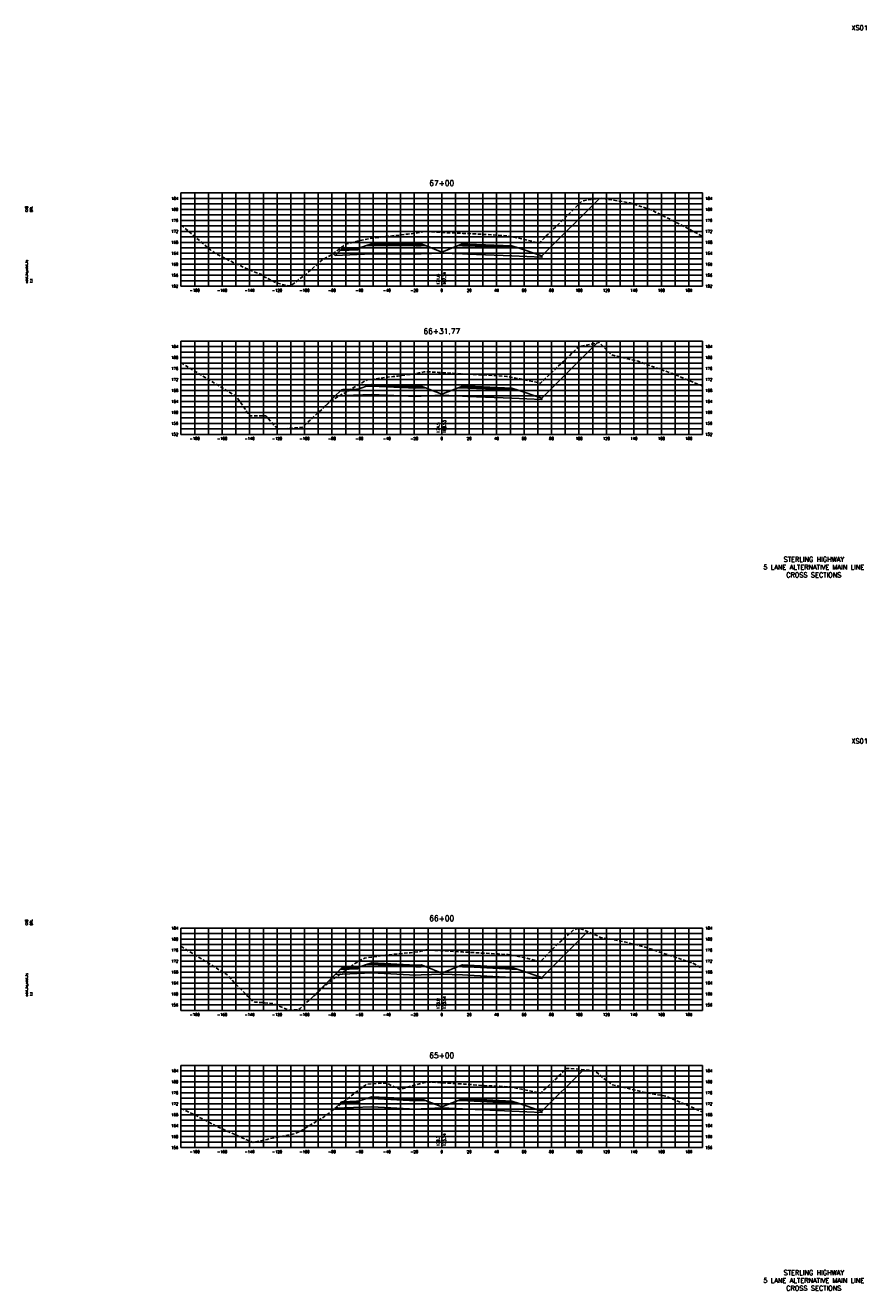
# Model space of a CAD drawing. Extents: x 37 to 10140, y -1968 to 9206.
# Tile 66 of 105: x 767 to 1380, y 6776 to 7698. Entities that reach past the tile are written whole.
import ezdxf
from ezdxf.enums import TextEntityAlignment as Align

# ---------------------------------------------------------------- set-up
doc = ezdxf.new("R2010")
doc.units = 0
doc.header["$LTSCALE"] = 20
doc.header["$MEASUREMENT"] = 0
doc.linetypes.add('HIDDEN_050%', pattern=[0.1875, 0.125, -0.0625])
for name, color, linetype in [('S-AT-TXT175', 6, 'Continuous'), ('S-AT-TXT80', 1, 'Continuous'), ('XDATUM', 3, 'Continuous'), ('XEG', 1, 'HIDDEN_050%'), ('XFG', 2, 'Continuous'), ('XGRID', 251, 'Continuous'), ('XGRIDT', 2, 'Continuous'), ('XREF-BORDER', 7, 'Continuous')]:
    doc.layers.add(name, color=color, linetype=linetype)
doc.styles.add('L100', font='simplex.shx', dxfattribs={"height": 2})
doc.styles.add('L175', font='ROMANSM.shx', dxfattribs={"height": 3.5})
doc.styles.add('L80', font='ROMANSM.shx', dxfattribs={"height": 1.6})

# ---------------------------------------------------------------- blocks, each defined once
blk = doc.blocks.new('03025_00_att1')
at = {"layer": 'S-AT-TXT175', "style": 'L175'}
for tag, p in [('NUM', (32.402, 20.822)), ('LINE1', (30.64, 1.444)), ('LINE2', (30.64, 1.161)), ('LINE3', (30.64, 0.877))]:
    blk.add_attdef(tag, text='', height=0.175, dxfattribs=at).set_placement(p, align=Align.CENTER)
at = {"layer": 'S-AT-TXT80', "style": 'L80'}
for tag, p in [('DESIGNED', (2.094, 14.201)), ('CHECKED', (2.265, 14.201)), ('DRAFTED', (2.436, 14.201)), ('PCTB', (2.094, 11.605)), ('PSCALE', (2.265, 11.605)), ('PVIEW', (2.436, 11.605))]:
    blk.add_attdef(tag, p, '', height=0.08, rotation=90, dxfattribs=at)

msp = doc.modelspace()

# ---------------------------------------------------------------- linework, layer by layer
at = {"layer": 'XDATUM', "flags": 128}
for points in [[(991, 7531.92), (992.41, 7530.52), (1019, 7531.58), (1051, 7531.34), (1055, 7531.5), (1070, 7532.1), (1085, 7531.5), (1089, 7531.34), (1121, 7530.06), (1143, 7529.18), (1143, 7530.07), (1184.94, 7572.01)], [(983.27, 7418.84), (992.41, 7427.98), (1019, 7429.04), (1051, 7427.71), (1055, 7427.87), (1070, 7428.47), (1085, 7427.87), (1089, 7427.71), (1121, 7426.38), (1143, 7425.5), (1143, 7426.39), (1183.27, 7466.66)], [(974.78, 6988.71), (992.41, 7006.34), (1019, 7007.41), (1051, 7005.74), (1055, 7005.9), (1070, 7006.5), (1085, 7005.9), (1089, 7005.74), (1121, 7004.08), (1143, 7003.2), (1143, 7004.09), (1176.38, 7037.46)], [(992.4, 6908.75), (992.41, 6908.74), (1019, 6909.81), (1051, 6908.14), (1055, 6908.3), (1070, 6908.9), (1085, 6908.3), (1089, 6908.14), (1121, 6906.48), (1143, 6905.6), (1143, 6906.49), (1173.3, 6936.79)]]:
    msp.add_lwpolyline(points, dxfattribs=at)
at = {"layer": 'XEG', "flags": 128}
for points in [[(880, 7552.37), (880.81, 7552.07), (901.38, 7534.5), (905.31, 7531.83), (906.69, 7531.11), (920.8, 7524.04), (934.5, 7517.93), (938.57, 7516.62), (940.52, 7514.93), (949.46, 7510.53), (953.08, 7509.48), (959.64, 7508.22), (970.61, 7516.33), (982.35, 7526.76), (990.39, 7531.47), (1000.1, 7538.65), (1010.37, 7541.39), (1017.18, 7542.71), (1025.27, 7543.72), (1040.72, 7545.55), (1045.26, 7546.02), (1052.21, 7546.85), (1054.4, 7547.16), (1057.69, 7547.85), (1060.37, 7547.79), (1065.28, 7547.53), (1070, 7547.26), (1073.33, 7547.06), (1077.81, 7546.9), (1080.73, 7546.8), (1085.54, 7546.55), (1090.46, 7546.35), (1098.72, 7545.87), (1103.48, 7545.61), (1110.67, 7545.16), (1113.7, 7544.95), (1118.2, 7544.64), (1120.78, 7544.06), (1125.55, 7543.26), (1132.45, 7541.56), (1141.12, 7539.42), (1148.72, 7547.27), (1159.14, 7557.11), (1164.28, 7562.29), (1172.39, 7570.15), (1182.32, 7571.82), (1186.3, 7572.11), (1206.54, 7568.87), (1207.01, 7568.8), (1222.5, 7563.75), (1243.05, 7553.42), (1260, 7544.36)], [(880, 7452.29), (892.62, 7444.45), (918, 7429.09), (920.49, 7427.26), (928.98, 7415.16), (930.23, 7413.45), (936.61, 7413.57), (941.79, 7413.45), (950.4, 7403.88), (950.51, 7403.78), (950.64, 7403.75), (968.38, 7405.13), (969.55, 7406.13), (989.39, 7424.51), (995.38, 7428), (1015.51, 7439.74), (1016.06, 7439.81), (1034.56, 7442.18), (1038.01, 7442.51), (1050.19, 7444.05), (1051.03, 7444.15), (1053.66, 7444.76), (1057.16, 7445.49), (1057.93, 7445.68), (1064.56, 7445.38), (1065.63, 7445.33), (1067.58, 7445.21), (1070, 7445.05), (1078.01, 7444.53), (1083.67, 7444.24), (1084.75, 7444.18), (1097.11, 7443.49), (1098.86, 7443.38), (1100.37, 7443.3), (1110.9, 7442.69), (1117.41, 7442.23), (1118.29, 7442.19), (1127.03, 7440.5), (1128.1, 7440.3), (1140.55, 7437.58), (1141.91, 7437.24), (1143.1, 7438.47), (1158.01, 7452.59), (1158.74, 7453.24), (1169.87, 7463.9), (1170.13, 7463.97), (1182.72, 7466.55), (1184.64, 7466.95), (1184.69, 7466.91), (1193.74, 7457.96), (1197.79, 7456.97), (1213.01, 7453.28), (1238.12, 7444.26), (1258.73, 7435.8), (1260, 7434.99)], [(880, 7026.76), (913.59, 7006.07), (921.15, 6997.91), (921.57, 6997.56), (931.82, 6987.22), (932.44, 6986.57), (934.13, 6986.17), (946.98, 6985.05), (957.73, 6980.44), (958.1, 6980.26), (958.51, 6980.28), (965.41, 6980.44), (965.58, 6980.42), (966.92, 6981.52), (987.12, 7000.02), (1007.13, 7014.38), (1013.71, 7018.21), (1026.57, 7020.01), (1030.91, 7020.56), (1047.1, 7022.11), (1049.34, 7022.39), (1053.45, 7022.9), (1054.01, 7023.03), (1054.75, 7023.18), (1058.68, 7024.15), (1060.05, 7024.09), (1065.91, 7023.78), (1070, 7023.54), (1076.49, 7023.15), (1078.44, 7023.02), (1079.5, 7022.97), (1085.16, 7022.67), (1087.65, 7022.53), (1098.92, 7021.84), (1108.67, 7021.31), (1111.04, 7021.18), (1112.51, 7021.07), (1118.46, 7020.74), (1120.48, 7020.35), (1127.27, 7019.1), (1130.46, 7018.4), (1141.9, 7015.58), (1151.81, 7025.83), (1155.98, 7029.78), (1162.62, 7035.61), (1165.78, 7038.64), (1167.67, 7039.2), (1170.55, 7039.84), (1180.34, 7035.85), (1186.15, 7033.06), (1194.15, 7031.9), (1212.25, 7027.97), (1219.91, 7025.69), (1252.97, 7014.43), (1260, 7010.67)], [(880, 6908.57), (890.51, 6903.66), (907.07, 6895), (932.25, 6883.75), (942.9, 6886.05), (962.69, 6890.21), (966.16, 6891.48), (980.32, 6900.12), (984.3, 6902.53), (1014.37, 6925.63), (1015.28, 6926.28), (1015.62, 6926.29), (1028.93, 6927.05), (1029.45, 6927.07), (1033.97, 6925.04), (1039.67, 6922.46), (1039.68, 6922.46), (1039.7, 6922.46), (1043.99, 6923.75), (1054.99, 6927.04), (1055.01, 6927.04), (1055.02, 6927.05), (1055.04, 6927.05), (1056.86, 6927.36), (1059.67, 6927.84), (1059.71, 6927.84), (1067.38, 6927.47), (1067.47, 6927.46), (1070, 6927.32), (1079.72, 6926.76), (1086.39, 6926.34), (1086.46, 6926.34), (1086.62, 6926.33), (1100.35, 6925.29), (1100.95, 6925.26), (1112.08, 6924.7), (1118.83, 6924.27), (1119.32, 6924.25), (1119.68, 6924.17), (1128.41, 6922.54), (1140.64, 6920.04), (1142.02, 6919.81), (1143.05, 6920.79), (1153.27, 6930.16), (1153.94, 6930.9), (1160.76, 6937.69), (1163.42, 6937.83), (1176.88, 6936.41), (1181.62, 6936.03), (1187.58, 6930.75), (1194.37, 6925.83), (1206.85, 6922.91), (1216.58, 6920.56), (1220.11, 6919.81), (1233.69, 6917.48), (1260, 6906.02)]]:
    msp.add_lwpolyline(points, dxfattribs=at)
at = {"layer": 'XFG', "flags": 128}
for points in [[(1143, 7530.07), (1143, 7530.07), (1184.94, 7572.01)], [(1070, 7532.84), (1058.05, 7537.63), (1055, 7537.5), (1051, 7537.34), (1019, 7537.58), (1014.43, 7537.4), (1009, 7535.59), (1009, 7534.59), (995.96, 7534.07), (992.41, 7530.52), (1019, 7531.58), (1051, 7531.34), (1055, 7531.5), (1070, 7532.1), (1070, 7532.84)], [(1055, 7537.84), (1051, 7537.68), (1019, 7537.92), (1019, 7538.92), (1014.43, 7537.4), (1019, 7537.58), (1051, 7537.34), (1055, 7537.5), (1058.05, 7537.63), (1055, 7538.84), (1055, 7537.84)], [(1055, 7538.84), (1051, 7538.68), (1019, 7538.92), (1019, 7538.58), (1051, 7538.34), (1055, 7538.5), (1055, 7538.84)], [(1055, 7538.5), (1051, 7538.34), (1019, 7538.58), (1019, 7537.92), (1051, 7537.68), (1055, 7537.84), (1055, 7538.5)], [(1070, 7532.84), (1081.95, 7537.63), (1085, 7537.5), (1089, 7537.34), (1121, 7536.06), (1125.57, 7535.88), (1143, 7530.07), (1143, 7529.18), (1121, 7530.06), (1089, 7531.34), (1085, 7531.5), (1070, 7532.1)], [(1085, 7538.84), (1081.95, 7537.63), (1085, 7537.5), (1089, 7537.34), (1121, 7536.06), (1125.57, 7535.88), (1121, 7537.4), (1121, 7536.4), (1089, 7537.68), (1085, 7537.84), (1085, 7538.84)], [(1085, 7538.84), (1085, 7538.5), (1089, 7538.34), (1121, 7537.06), (1121, 7537.4), (1089, 7538.68), (1085, 7538.84)], [(1085, 7538.5), (1085, 7537.84), (1089, 7537.68), (1121, 7536.4), (1121, 7537.06), (1089, 7538.34), (1085, 7538.5)], [(992.41, 7530.52), (992.41, 7530.52), (991, 7531.92)], [(1009, 7535.59), (1008, 7535.55), (1008, 7535.21), (998, 7534.81), (998, 7535.15), (997, 7535.11), (995.96, 7534.07), (1009, 7534.59), (1009, 7535.59)], [(1008, 7535.55), (998, 7535.15), (998, 7534.81), (1008, 7535.21), (1008, 7535.55)], [(1143, 7426.39), (1143, 7426.39), (1183.27, 7466.66)], [(1055, 7434.21), (1051, 7434.05), (1019, 7435.38), (1019, 7436.38), (1014.43, 7434.86), (1019, 7435.04), (1051, 7433.71), (1055, 7433.87), (1058.05, 7433.99), (1055, 7435.21), (1055, 7434.21)], [(1055, 7435.21), (1051, 7435.05), (1019, 7436.38), (1019, 7436.04), (1051, 7434.71), (1055, 7434.87), (1055, 7435.21)], [(1055, 7434.87), (1051, 7434.71), (1019, 7436.04), (1019, 7435.38), (1051, 7434.05), (1055, 7434.21), (1055, 7434.87)], [(992.41, 7427.98), (992.41, 7427.98), (983.27, 7418.84)], [(1070, 7429.21), (1058.05, 7433.99), (1055, 7433.87), (1051, 7433.71), (1019, 7435.04), (1014.43, 7434.86), (1009, 7433.05), (1009, 7432.05), (995.96, 7431.52), (992.41, 7427.98), (1019, 7429.04), (1051, 7427.71), (1055, 7427.87), (1070, 7428.47), (1070, 7429.21)], [(1009, 7433.05), (1008, 7433.01), (1008, 7432.67), (998, 7432.27), (998, 7432.61), (997, 7432.57), (995.96, 7431.52), (1009, 7432.05), (1009, 7433.05)], [(1008, 7433.01), (998, 7432.61), (998, 7432.27), (1008, 7432.67), (1008, 7433.01)], [(1070, 7429.21), (1081.95, 7433.99), (1085, 7433.87), (1089, 7433.71), (1121, 7432.38), (1125.57, 7432.2), (1143, 7426.39), (1143, 7425.5), (1121, 7426.38), (1089, 7427.71), (1085, 7427.87), (1070, 7428.47)], [(1085, 7435.21), (1081.95, 7433.99), (1085, 7433.87), (1089, 7433.71), (1121, 7432.38), (1125.57, 7432.2), (1121, 7433.72), (1121, 7432.72), (1089, 7434.05), (1085, 7434.21), (1085, 7435.21)], [(1085, 7435.21), (1085, 7434.87), (1089, 7434.71), (1121, 7433.38), (1121, 7433.72), (1089, 7435.05), (1085, 7435.21)], [(1085, 7434.87), (1085, 7434.21), (1089, 7434.05), (1121, 7432.72), (1121, 7433.38), (1089, 7434.71), (1085, 7434.87)], [(1143, 7004.09), (1143, 7004.09), (1176.38, 7037.46)], [(1070, 7007.24), (1058.05, 7012.03), (1055, 7011.9), (1051, 7011.74), (1019, 7013.41), (1014.43, 7013.23), (1009, 7011.41), (1009, 7010.41), (995.96, 7009.89), (992.41, 7006.34), (1019, 7007.41), (1051, 7005.74), (1055, 7005.9), (1070, 7006.5), (1070, 7007.24)], [(1009, 7011.41), (1008, 7011.37), (1008, 7011.03), (998, 7010.63), (998, 7010.97), (997, 7010.93), (995.96, 7009.89), (1009, 7010.41), (1009, 7011.41)], [(1008, 7011.37), (998, 7010.97), (998, 7010.63), (1008, 7011.03), (1008, 7011.37)], [(1055, 7012.24), (1051, 7012.08), (1019, 7013.75), (1019, 7014.75), (1014.43, 7013.23), (1019, 7013.41), (1051, 7011.74), (1055, 7011.9), (1058.05, 7012.03), (1055, 7013.24), (1055, 7012.24)], [(1055, 7013.24), (1051, 7013.08), (1019, 7014.75), (1019, 7014.41), (1051, 7012.74), (1055, 7012.9), (1055, 7013.24)], [(1055, 7012.9), (1051, 7012.74), (1019, 7014.41), (1019, 7013.75), (1051, 7012.08), (1055, 7012.24), (1055, 7012.9)], [(1070, 7007.24), (1081.95, 7012.03), (1085, 7011.9), (1089, 7011.74), (1121, 7010.08), (1125.57, 7009.9), (1143, 7004.09), (1143, 7003.2), (1121, 7004.08), (1089, 7005.74), (1085, 7005.9), (1070, 7006.5)], [(1085, 7013.24), (1081.95, 7012.03), (1085, 7011.9), (1089, 7011.74), (1121, 7010.08), (1125.57, 7009.9), (1121, 7011.42), (1121, 7010.42), (1089, 7012.08), (1085, 7012.24), (1085, 7013.24)], [(1085, 7013.24), (1085, 7012.9), (1089, 7012.74), (1121, 7011.08), (1121, 7011.42), (1089, 7013.08), (1085, 7013.24)], [(1085, 7012.9), (1085, 7012.24), (1089, 7012.08), (1121, 7010.42), (1121, 7011.08), (1089, 7012.74), (1085, 7012.9)], [(992.41, 7006.34), (992.41, 7006.34), (974.78, 6988.71)], [(1143, 6906.49), (1143, 6906.49), (1173.3, 6936.79)], [(1070, 6909.64), (1058.05, 6914.43), (1055, 6914.3), (1051, 6914.14), (1019, 6915.81), (1014.43, 6915.63), (1009, 6913.81), (1009, 6912.81), (995.96, 6912.29), (992.41, 6908.74), (1019, 6909.81), (1051, 6908.14), (1055, 6908.3), (1070, 6908.9), (1070, 6909.64)], [(1009, 6913.81), (1008, 6913.77), (1008, 6913.43), (998, 6913.03), (998, 6913.37), (997, 6913.33), (995.96, 6912.29), (1009, 6912.81), (1009, 6913.81)], [(1008, 6913.77), (998, 6913.37), (998, 6913.03), (1008, 6913.43), (1008, 6913.77)], [(1055, 6914.64), (1051, 6914.48), (1019, 6916.15), (1019, 6917.15), (1014.43, 6915.63), (1019, 6915.81), (1051, 6914.14), (1055, 6914.3), (1058.05, 6914.43), (1055, 6915.64), (1055, 6914.64)], [(1055, 6915.64), (1051, 6915.48), (1019, 6917.15), (1019, 6916.81), (1051, 6915.14), (1055, 6915.3), (1055, 6915.64)], [(1055, 6915.3), (1051, 6915.14), (1019, 6916.81), (1019, 6916.15), (1051, 6914.48), (1055, 6914.64), (1055, 6915.3)], [(1070, 6909.64), (1081.95, 6914.43), (1085, 6914.3), (1089, 6914.14), (1121, 6912.48), (1125.57, 6912.3), (1143, 6906.49), (1143, 6905.6), (1121, 6906.48), (1089, 6908.14), (1085, 6908.3), (1070, 6908.9)], [(1085, 6915.64), (1081.95, 6914.43), (1085, 6914.3), (1089, 6914.14), (1121, 6912.48), (1125.57, 6912.3), (1121, 6913.82), (1121, 6912.82), (1089, 6914.48), (1085, 6914.64), (1085, 6915.64)], [(1085, 6915.64), (1085, 6915.3), (1089, 6915.14), (1121, 6913.48), (1121, 6913.82), (1089, 6915.48), (1085, 6915.64)], [(1085, 6915.3), (1085, 6914.64), (1089, 6914.48), (1121, 6912.82), (1121, 6913.48), (1089, 6915.14), (1085, 6915.3)], [(992.41, 6908.74), (992.41, 6908.74), (992.4, 6908.75)]]:
    msp.add_lwpolyline(points, dxfattribs=at)
at = {"layer": 'XGRID'}
for p, q in [((880, 7508), (880, 7576)), ((880, 7576), (1260, 7576)), ((890, 7508), (890, 7576)), ((900, 7508), (900, 7576)), ((910, 7508), (910, 7576)), ((920, 7508), (920, 7576)), ((930, 7508), (930, 7576)), ((940, 7508), (940, 7576)), ((950, 7508), (950, 7576)), ((960, 7508), (960, 7576)), ((970, 7508), (970, 7576)), ((980, 7508), (980, 7576)), ((990, 7508), (990, 7576)), ((1000, 7508), (1000, 7576)), ((1010, 7508), (1010, 7576)), ((1020, 7508), (1020, 7576)), ((1030, 7508), (1030, 7576)), ((1040, 7508), (1040, 7576)), ((1050, 7508), (1050, 7576)), ((1060, 7508), (1060, 7576)), ((1070, 7508), (1070, 7576)), ((1080, 7508), (1080, 7576)), ((1090, 7508), (1090, 7576)), ((1100, 7508), (1100, 7576)), ((1110, 7508), (1110, 7576)), ((1120, 7508), (1120, 7576)), ((1130, 7508), (1130, 7576)), ((1140, 7508), (1140, 7576)), ((1150, 7508), (1150, 7576)), ((1160, 7508), (1160, 7576)), ((1170, 7508), (1170, 7576)), ((1180, 7508), (1180, 7576)), ((1190, 7508), (1190, 7576)), ((1200, 7508), (1200, 7576)), ((1210, 7508), (1210, 7576)), ((1220, 7508), (1220, 7576)), ((1230, 7508), (1230, 7576)), ((1240, 7508), (1240, 7576)), ((1250, 7508), (1250, 7576)), ((1260, 7508), (1260, 7576)), ((880, 7572), (1260, 7572)), ((880, 7568), (1260, 7568)), ((880, 7564), (1260, 7564)), ((880, 7560), (1260, 7560)), ((880, 7556), (1260, 7556)), ((880, 7552), (1260, 7552)), ((880, 7548), (1260, 7548)), ((880, 7544), (1260, 7544)), ((880, 7540), (1260, 7540)), ((880, 7536), (1260, 7536)), ((880, 7532), (1260, 7532)), ((880, 7528), (1260, 7528)), ((880, 7524), (1260, 7524)), ((880, 7520), (1260, 7520)), ((880, 7516), (1260, 7516)), ((880, 7512), (1260, 7512)), ((880, 7508), (1260, 7508)), ((880, 7400), (880, 7468)), ((880, 7468), (1260, 7468)), ((880, 7464), (1260, 7464)), ((890, 7400), (890, 7468)), ((900, 7400), (900, 7468)), ((910, 7400), (910, 7468)), ((920, 7400), (920, 7468)), ((930, 7400), (930, 7468)), ((940, 7400), (940, 7468)), ((950, 7400), (950, 7468)), ((960, 7400), (960, 7468)), ((970, 7400), (970, 7468)), ((980, 7400), (980, 7468)), ((990, 7400), (990, 7468)), ((1000, 7400), (1000, 7468)), ((1010, 7400), (1010, 7468)), ((1020, 7400), (1020, 7468)), ((1030, 7400), (1030, 7468)), ((1040, 7400), (1040, 7468)), ((1050, 7400), (1050, 7468)), ((1060, 7400), (1060, 7468)), ((1070, 7400), (1070, 7468)), ((1080, 7400), (1080, 7468)), ((1090, 7400), (1090, 7468)), ((1100, 7400), (1100, 7468)), ((1110, 7400), (1110, 7468)), ((1120, 7400), (1120, 7468)), ((1130, 7400), (1130, 7468)), ((1140, 7400), (1140, 7468)), ((1150, 7400), (1150, 7468)), ((1160, 7400), (1160, 7468)), ((1170, 7400), (1170, 7468)), ((1180, 7400), (1180, 7468)), ((1190, 7400), (1190, 7468)), ((1200, 7400), (1200, 7468)), ((1210, 7400), (1210, 7468)), ((1220, 7400), (1220, 7468)), ((1230, 7400), (1230, 7468)), ((1240, 7400), (1240, 7468)), ((1250, 7400), (1250, 7468)), ((1260, 7400), (1260, 7468)), ((880, 7460), (1260, 7460)), ((880, 7456), (1260, 7456)), ((880, 7452), (1260, 7452)), ((880, 7448), (1260, 7448)), ((880, 7444), (1260, 7444)), ((880, 7440), (1260, 7440)), ((880, 7436), (1260, 7436)), ((880, 7432), (1260, 7432)), ((880, 7428), (1260, 7428)), ((880, 7424), (1260, 7424)), ((880, 7420), (1260, 7420)), ((880, 7416), (1260, 7416)), ((880, 7412), (1260, 7412)), ((880, 7408), (1260, 7408)), ((880, 7404), (1260, 7404)), ((880, 7400), (1260, 7400)), ((880, 6980), (880, 7040)), ((880, 7040), (1260, 7040)), ((890, 6980), (890, 7040)), ((900, 6980), (900, 7040)), ((910, 6980), (910, 7040)), ((920, 6980), (920, 7040)), ((930, 6980), (930, 7040)), ((940, 6980), (940, 7040)), ((950, 6980), (950, 7040)), ((960, 6980), (960, 7040)), ((970, 6980), (970, 7040)), ((980, 6980), (980, 7040)), ((990, 6980), (990, 7040)), ((1000, 6980), (1000, 7040)), ((1010, 6980), (1010, 7040)), ((1020, 6980), (1020, 7040)), ((1030, 6980), (1030, 7040)), ((1040, 6980), (1040, 7040)), ((1050, 6980), (1050, 7040)), ((1060, 6980), (1060, 7040)), ((1070, 6980), (1070, 7040)), ((1080, 6980), (1080, 7040)), ((1090, 6980), (1090, 7040)), ((1100, 6980), (1100, 7040)), ((1110, 6980), (1110, 7040)), ((1120, 6980), (1120, 7040)), ((1130, 6980), (1130, 7040)), ((1140, 6980), (1140, 7040)), ((1150, 6980), (1150, 7040)), ((1160, 6980), (1160, 7040)), ((1170, 6980), (1170, 7040)), ((1180, 6980), (1180, 7040)), ((1190, 6980), (1190, 7040)), ((1200, 6980), (1200, 7040)), ((1210, 6980), (1210, 7040)), ((1220, 6980), (1220, 7040)), ((1230, 6980), (1230, 7040)), ((1240, 6980), (1240, 7040)), ((1250, 6980), (1250, 7040)), ((1260, 6980), (1260, 7040)), ((880, 7036), (1260, 7036)), ((880, 7032), (1260, 7032)), ((880, 7028), (1260, 7028)), ((880, 7024), (1260, 7024)), ((880, 7020), (1260, 7020)), ((880, 7016), (1260, 7016)), ((880, 7012), (1260, 7012)), ((880, 7008), (1260, 7008)), ((880, 7004), (1260, 7004)), ((880, 7000), (1260, 7000)), ((880, 6996), (1260, 6996)), ((880, 6992), (1260, 6992)), ((880, 6988), (1260, 6988)), ((880, 6984), (1260, 6984)), ((880, 6980), (1260, 6980)), ((880, 6880), (880, 6940)), ((880, 6940), (1260, 6940)), ((890, 6880), (890, 6940)), ((900, 6880), (900, 6940)), ((910, 6880), (910, 6940)), ((920, 6880), (920, 6940)), ((930, 6880), (930, 6940)), ((940, 6880), (940, 6940)), ((950, 6880), (950, 6940)), ((960, 6880), (960, 6940)), ((970, 6880), (970, 6940)), ((980, 6880), (980, 6940)), ((990, 6880), (990, 6940)), ((1000, 6880), (1000, 6940)), ((1010, 6880), (1010, 6940)), ((1020, 6880), (1020, 6940)), ((1030, 6880), (1030, 6940)), ((1040, 6880), (1040, 6940)), ((1050, 6880), (1050, 6940)), ((1060, 6880), (1060, 6940)), ((1070, 6880), (1070, 6940)), ((1080, 6880), (1080, 6940)), ((1090, 6880), (1090, 6940)), ((1100, 6880), (1100, 6940)), ((1110, 6880), (1110, 6940)), ((1120, 6880), (1120, 6940)), ((1130, 6880), (1130, 6940)), ((1140, 6880), (1140, 6940)), ((1150, 6880), (1150, 6940)), ((1160, 6880), (1160, 6940)), ((1170, 6880), (1170, 6940)), ((1180, 6880), (1180, 6940)), ((1190, 6880), (1190, 6940)), ((1200, 6880), (1200, 6940)), ((1210, 6880), (1210, 6940)), ((1220, 6880), (1220, 6940)), ((1230, 6880), (1230, 6940)), ((1240, 6880), (1240, 6940)), ((1250, 6880), (1250, 6940)), ((1260, 6880), (1260, 6940)), ((880, 6936), (1260, 6936)), ((880, 6932), (1260, 6932)), ((880, 6928), (1260, 6928)), ((880, 6924), (1260, 6924)), ((880, 6920), (1260, 6920)), ((880, 6916), (1260, 6916)), ((880, 6912), (1260, 6912)), ((880, 6908), (1260, 6908)), ((880, 6904), (1260, 6904)), ((880, 6900), (1260, 6900)), ((880, 6896), (1260, 6896)), ((880, 6892), (1260, 6892)), ((880, 6888), (1260, 6888)), ((880, 6884), (1260, 6884)), ((880, 6880), (1260, 6880))]:
    msp.add_line(p, q, dxfattribs=at)

# ---------------------------------------------------------------- block references
at = {"layer": 'XREF-BORDER'}
ref = msp.add_blockref('03025_00_att1', (726.45, 7278.23), dxfattribs=dict(at, xscale=20, yscale=20, zscale=20))
ref.add_attrib('LINE1', 'STERLING HIGHWAY', dxfattribs={"layer": 'S-AT-TXT175', "height": 3.5, "style": 'L175'}).set_placement((1341.07, 7307.1), align=Align.CENTER)
ref.add_attrib('LINE2', '5 LANE ALTERNATIVE MAIN LINE', dxfattribs={"layer": 'S-AT-TXT175', "height": 3.5, "style": 'L175'}).set_placement((1341.07, 7301.44), align=Align.CENTER)
ref.add_attrib('LINE3', 'CROSS SECTIONS', dxfattribs={"layer": 'S-AT-TXT175', "height": 3.5, "style": 'L175'}).set_placement((1341.07, 7295.77), align=Align.CENTER)
ref.add_attrib('NUM', 'XS01', dxfattribs={"layer": 'S-AT-TXT175', "height": 3.5, "style": 'L175'}).set_placement((1374.49, 7694.66), align=Align.CENTER)
ref.add_attrib('DESIGNED', 'CAB', (768.34, 7562.25), dxfattribs={"layer": 'S-AT-TXT80', "height": 1.6, "rotation": 90, "style": 'L80'})
ref.add_attrib('CHECKED', 'DRL', (771.75, 7562.25), dxfattribs={"layer": 'S-AT-TXT80', "height": 1.6, "rotation": 90, "style": 'L80'})
ref.add_attrib('PCTB', 'adot_hs,adot_fs', (768.34, 7510.32), dxfattribs={"layer": 'S-AT-TXT80', "height": 1.6, "rotation": 90, "style": 'L80'})
ref.add_attrib('PSCALE', '1:1', (771.75, 7510.32), dxfattribs={"layer": 'S-AT-TXT80', "height": 1.6, "rotation": 90, "style": 'L80'})
ref = msp.add_blockref('03025_00_att1', (726.45, 6758.23), dxfattribs=dict(at, xscale=20, yscale=20, zscale=20))
ref.add_attrib('LINE1', 'STERLING HIGHWAY', dxfattribs={"layer": 'S-AT-TXT175', "height": 3.5, "style": 'L175'}).set_placement((1341.07, 6787.1), align=Align.CENTER)
ref.add_attrib('LINE2', '5 LANE ALTERNATIVE MAIN LINE', dxfattribs={"layer": 'S-AT-TXT175', "height": 3.5, "style": 'L175'}).set_placement((1341.07, 6781.44), align=Align.CENTER)
ref.add_attrib('LINE3', 'CROSS SECTIONS', dxfattribs={"layer": 'S-AT-TXT175', "height": 3.5, "style": 'L175'}).set_placement((1341.07, 6775.77), align=Align.CENTER)
ref.add_attrib('NUM', 'XS01', dxfattribs={"layer": 'S-AT-TXT175', "height": 3.5, "style": 'L175'}).set_placement((1374.49, 7174.66), align=Align.CENTER)
ref.add_attrib('DESIGNED', 'CAB', (768.34, 7042.25), dxfattribs={"layer": 'S-AT-TXT80', "height": 1.6, "rotation": 90, "style": 'L80'})
ref.add_attrib('CHECKED', 'DRL', (771.75, 7042.25), dxfattribs={"layer": 'S-AT-TXT80', "height": 1.6, "rotation": 90, "style": 'L80'})
ref.add_attrib('PCTB', 'adot_hs,adot_fs', (768.34, 6990.32), dxfattribs={"layer": 'S-AT-TXT80', "height": 1.6, "rotation": 90, "style": 'L80'})
ref.add_attrib('PSCALE', '1:1', (771.75, 6990.32), dxfattribs={"layer": 'S-AT-TXT80', "height": 1.6, "rotation": 90, "style": 'L80'})

# ---------------------------------------------------------------- texts
at = {"layer": 'XGRIDT', "style": 'L100'}
for s, p in [('67+00', (1070, 7580)), ('66+31.77', (1070, 7472)), ('66+00', (1070, 7044)), ('65+00', (1070, 6944))]:
    msp.add_text(s, height=4, dxfattribs=at).set_placement(p, align=Align.BOTTOM_CENTER)
for s, p in [('184', (878, 7572)), ('180', (878, 7564)), ('176', (878, 7556)), ('172', (878, 7548)), ('168', (878, 7540)), ('164', (878, 7532)), ('160', (878, 7524)), ('156', (878, 7516)), ('152', (878, 7508)), ('184', (878, 7464)), ('180', (878, 7456)), ('176', (878, 7448)), ('172', (878, 7440)), ('168', (878, 7432)), ('164', (878, 7424)), ('160', (878, 7416)), ('156', (878, 7408)), ('152', (878, 7400)), ('184', (878, 7040)), ('180', (878, 7032)), ('176', (878, 7024)), ('172', (878, 7016)), ('168', (878, 7008)), ('164', (878, 7000)), ('160', (878, 6992)), ('156', (878, 6984)), ('184', (878, 6936)), ('180', (878, 6928)), ('176', (878, 6920)), ('172', (878, 6912)), ('168', (878, 6904)), ('164', (878, 6896)), ('160', (878, 6888)), ('156', (878, 6880))]:
    msp.add_text(s, height=2, dxfattribs=at).set_placement(p, align=Align.MIDDLE_RIGHT)
for s, p in [('184', (1262, 7572)), ('180', (1262, 7564)), ('176', (1262, 7556)), ('172', (1262, 7548)), ('168', (1262, 7540)), ('164', (1262, 7532)), ('160', (1262, 7524)), ('156', (1262, 7516)), ('152', (1262, 7508)), ('184', (1262, 7464)), ('180', (1262, 7456)), ('176', (1262, 7448)), ('172', (1262, 7440)), ('168', (1262, 7432)), ('164', (1262, 7424)), ('160', (1262, 7416)), ('156', (1262, 7408)), ('152', (1262, 7400)), ('184', (1262, 7040)), ('180', (1262, 7032)), ('176', (1262, 7024)), ('172', (1262, 7016)), ('168', (1262, 7008)), ('164', (1262, 7000)), ('160', (1262, 6992)), ('156', (1262, 6984)), ('184', (1262, 6936)), ('180', (1262, 6928)), ('176', (1262, 6920)), ('172', (1262, 6912)), ('168', (1262, 6904)), ('164', (1262, 6896)), ('160', (1262, 6888)), ('156', (1262, 6880))]:
    msp.add_text(s, height=2, dxfattribs=at).set_placement(p, align=Align.MIDDLE_LEFT)
for s, p in [('171.6', (1069, 7509)), ('174.5', (1069, 7401)), ('175.8', (1069, 6981)), ('179.7', (1069, 6881))]:
    msp.add_text(s, height=2, rotation=90, dxfattribs=at).set_placement(p, align=Align.BOTTOM_LEFT)
for s, p in [('167.34', (1071, 7509)), ('169.53', (1071, 7401)), ('170.54', (1071, 6981)), ('173.74', (1071, 6881))]:
    msp.add_text(s, height=2, rotation=90, dxfattribs=at).set_placement(p, align=Align.TOP_LEFT)
for s, p in [('-180', (890, 7506)), ('-160', (910, 7506)), ('-140', (930, 7506)), ('-120', (950, 7506)), ('-100', (970, 7506)), ('-80', (990, 7506)), ('-60', (1010, 7506)), ('-40', (1030, 7506)), ('-20', (1050, 7506)), ('0', (1070, 7506)), ('20', (1090, 7506)), ('40', (1110, 7506)), ('60', (1130, 7506)), ('80', (1150, 7506)), ('100', (1170, 7506)), ('120', (1190, 7506)), ('140', (1210, 7506)), ('160', (1230, 7506)), ('180', (1250, 7506)), ('-180', (890, 7398)), ('-160', (910, 7398)), ('-140', (930, 7398)), ('-120', (950, 7398)), ('-100', (970, 7398)), ('-80', (990, 7398)), ('-60', (1010, 7398)), ('-40', (1030, 7398)), ('-20', (1050, 7398)), ('0', (1070, 7398)), ('20', (1090, 7398)), ('40', (1110, 7398)), ('60', (1130, 7398)), ('80', (1150, 7398)), ('100', (1170, 7398)), ('120', (1190, 7398)), ('140', (1210, 7398)), ('160', (1230, 7398)), ('180', (1250, 7398)), ('-180', (890, 6978)), ('-160', (910, 6978)), ('-140', (930, 6978)), ('-120', (950, 6978)), ('-100', (970, 6978)), ('-80', (990, 6978)), ('-60', (1010, 6978)), ('-40', (1030, 6978)), ('-20', (1050, 6978)), ('0', (1070, 6978)), ('20', (1090, 6978)), ('40', (1110, 6978)), ('60', (1130, 6978)), ('80', (1150, 6978)), ('100', (1170, 6978)), ('120', (1190, 6978)), ('140', (1210, 6978)), ('160', (1230, 6978)), ('180', (1250, 6978)), ('-180', (890, 6878)), ('-160', (910, 6878)), ('-140', (930, 6878)), ('-120', (950, 6878)), ('-100', (970, 6878)), ('-80', (990, 6878)), ('-60', (1010, 6878)), ('-40', (1030, 6878)), ('-20', (1050, 6878)), ('0', (1070, 6878)), ('20', (1090, 6878)), ('40', (1110, 6878)), ('60', (1130, 6878)), ('80', (1150, 6878)), ('100', (1170, 6878)), ('120', (1190, 6878)), ('140', (1210, 6878)), ('160', (1230, 6878)), ('180', (1250, 6878))]:
    msp.add_text(s, height=2, dxfattribs=at).set_placement(p, align=Align.TOP_CENTER)

doc.saveas('drawing.dxf')
